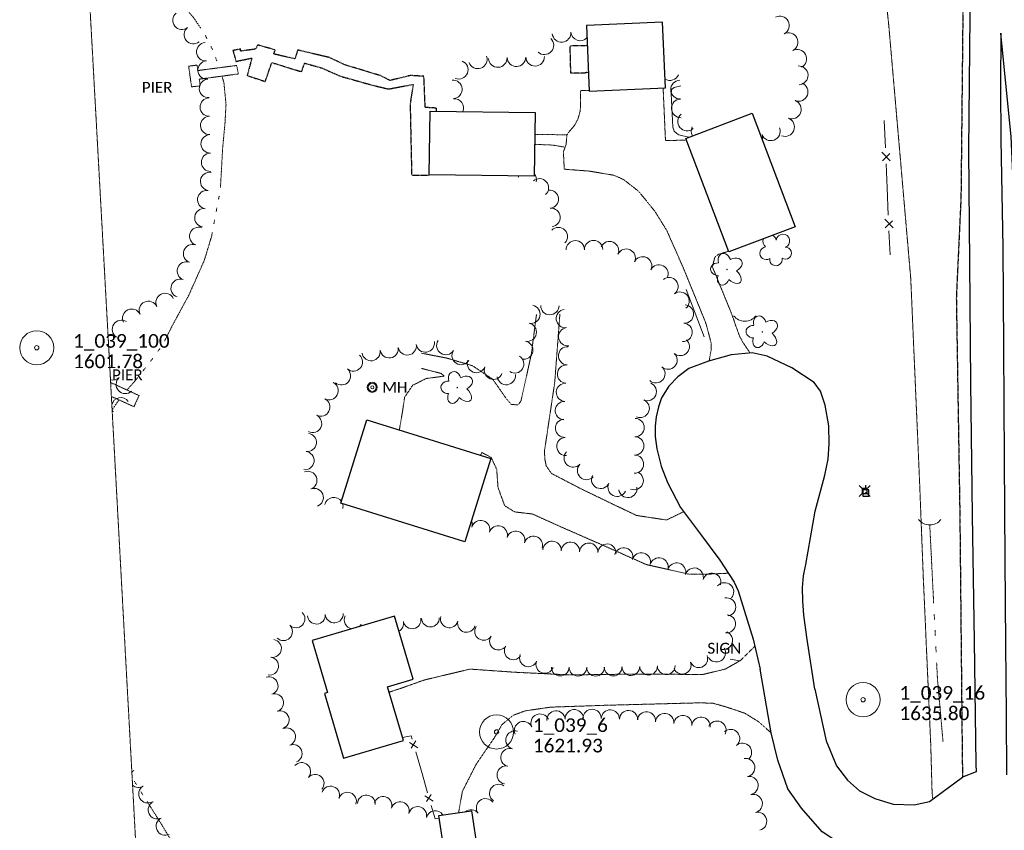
# Model space of a CAD drawing. Extents: x 386237 to 390135, y 96958 to 113752.
# Tile 91 of 116: x 387951 to 388385, y 108238 to 108594. Entities that reach past the tile are written whole.
import ezdxf
from ezdxf.enums import TextEntityAlignment as Align
from ezdxf.lldxf.tags import DXFTag

# ---------------------------------------------------------------- set-up
doc = ezdxf.new("R2010")
doc.units = 0
doc.header["$MEASUREMENT"] = 0
for name, pattern in [('Wisdot3', [0.1875, 0.125, -0.0625]), ('Wisdot5', [0.1, 0.05, -0.05]), ('Wisdot6', [0.375, 0.125, -0.0625, 0.03125, -0.0625, 0.03125, -0.0625])]:
    doc.linetypes.add(name, pattern=pattern)
for name, color, linetype, lineweight in [('E_BLD', 231, 'Continuous', 25), ('E_DRN', 41, 'Continuous', 18), ('E_DWY', 51, 'Wisdot3', 18), ('E_LAND_Vegetation', 81, 'Continuous', 18), ('E_MAP_Limits', 81, 'Wisdot3', 18), ('E_MAP_PassPoints', 41, 'Continuous', 18), ('E_MISCPROP_HvyDash', 231, 'Wisdot3', 25), ('E_MISCPROP_Railing', 31, 'Continuous', 18), ('E_PATH_Sidewalk', 51, 'Wisdot5', 18), ('E_RDWY', 21, 'Continuous', 25), ('E_RDWY_Gravel', 21, 'Wisdot3', 25), ('E_SGN', 21, 'Continuous', 18), ('E_STRUCT_Pier', 252, 'Wisdot3', 25), ('E_UTL_AG_Bold', 31, 'Continuous', 25), ('E_UTL_EPowerPole', 231, 'Eelec', 25), ('E_UTL_MH', 31, 'Continuous', 18), ('E_WTR', 131, 'Wisdot6', 18), ('E_WTR_Dock_Pier', 131, 'Wisdot3', 18)]:
    doc.layers.add(name, color=color, linetype=linetype, lineweight=lineweight)
doc.styles.add('CalibriLight', font='calibril.ttf')
tags = doc.linetypes.add('Eelec', pattern='A,0.275,-0.05,["E",CalibriLight,S=0.07,R=0,X=-0.025,Y=-0.035],-0.05,0.875', length=1.25).pattern_tags.tags
tags[6] = DXFTag(74, 10)

# ---------------------------------------------------------------- blocks, each defined once
blk = doc.blocks.new('PP')
at = {"layer": 'E_MAP_PassPoints', "lineweight": 0}
for radius in [7.5, 0.96]:
    blk.add_circle((0, 0), radius, dxfattribs=at)
blk = doc.blocks.new('CULV')
at = {"color": 0, "linetype": 'ByBlock', "lineweight": -2, "transparency": 16777216}
blk.add_arc((0, 12.3), 12.3, 216.8699, 323.1301, dxfattribs=at)
blk = doc.blocks.new('MH')
at = {"color": 0, "linetype": 'ByBlock', "lineweight": -2, "transparency": 16777216}
for radius in [5, 4, 1.5]:
    blk.add_circle((0, 0), radius, dxfattribs=at)
at = {"color": 0, "linetype": 'ByBlock', "lineweight": -2, "transparency": 16777216, "style": 'CalibriLight'}
blk.add_text('MH', height=10.8, dxfattribs=at).set_placement((10, 0), align=Align.MIDDLE_LEFT)
blk = doc.blocks.new('PED')
at = {"color": 0, "linetype": 'ByBlock', "lineweight": -2, "transparency": 16777216}
for p, q in [((-2.5, 2.5), (-5.33, 5.33)), ((2.5, 2.5), (5.33, 5.33)), ((-2.5, -2.5), (-5.33, -5.33)), ((2.5, -2.5), (5.33, -5.33))]:
    blk.add_line(p, q, dxfattribs=at)
at = {"color": 0, "linetype": 'ByBlock', "lineweight": -2, "transparency": 16777216, "flags": 128}
blk.add_lwpolyline([(-2.5, -2.5), (2.5, -2.5), (2.5, 2.5), (-2.5, 2.5)], close=True, dxfattribs=at)
blk = doc.blocks.new('PIER')
at = {"color": 0, "linetype": 'ByBlock', "lineweight": -2, "transparency": 16777216, "style": 'CalibriLight'}
blk.add_text('PIER', height=10.8, dxfattribs=at).set_placement((-16.77, -5.4))
blk = doc.blocks.new('PPOL')
at = {"color": 0, "linetype": 'ByBlock', "lineweight": -2, "transparency": 16777216}
blk.add_line((-0.1, 4.5), (-0.1, 11.6), dxfattribs=at)
at = {"color": 0, "linetype": 'ByBlock', "lineweight": -2, "transparency": 16777216, "flags": 128}
blk.add_lwpolyline([(-4.6, -4.5), (4.4, -4.5), (4.4, 4.5), (-4.6, 4.5)], close=True, dxfattribs=at)
at = {"color": 0, "linetype": 'ByBlock', "lineweight": -2, "transparency": 16777216}
blk.add_circle((0, 0), 0.582, dxfattribs=at)
blk = doc.blocks.new('SIGN')
at = {"color": 0, "linetype": 'ByBlock', "lineweight": -2, "transparency": 16777216, "style": 'CalibriLight'}
blk.add_text('SIGN', height=12, dxfattribs=at).set_placement((0, 0), align=Align.MIDDLE_CENTER)
blk = doc.blocks.new('DTRE')
at = {"color": 0, "linetype": 'ByBlock', "lineweight": -2, "transparency": 16777216}
blk.add_circle((-0.18, 0), 0.183, dxfattribs=at)
for centre, major_axis, ratio in [((-1.87, 5.32), (1.36, -4.98), 0.782863), ((4.06, 2.74), (-5.27, -2.93), 0.691916), ((-5.87, 0.15), (4.93, -0.12), 0.832022), ((-2.49, -5.24), (1.8, 4.86), 0.716896), ((3.54, -3.71), (-5.01, 4.58), 0.560249)]:
    blk.add_ellipse(centre, major_axis=major_axis, ratio=ratio, start_param=1.570796, end_param=4.712389, dxfattribs=at)

msp = doc.modelspace()

# ---------------------------------------------------------------- linework, layer by layer
at = {"layer": 'E_BLD'}
for p, q in [((388234.29, 108593.34), (388200.76, 108591.87)), ((388200.76, 108591.87), (388202.02, 108563.01)), ((388235.56, 108564.48), (388234.29, 108593.34)), ((388202.02, 108563.01), (388235.56, 108564.48)), ((388131.58, 108526.22), (388131.99, 108554.21)), ((388131.99, 108554.21), (388178.12, 108553.53)), ((388178.12, 108553.53), (388177.71, 108525.54)), ((388244.44, 108542.21), (388273.71, 108553.28)), ((388273.71, 108553.28), (388292.63, 108503.29)), ((388263.35, 108492.22), (388244.44, 108542.21)), ((388177.71, 108525.54), (388131.58, 108526.22)), ((388292.63, 108503.29), (388263.35, 108492.22)), ((388092.7, 108381.54), (388104.15, 108418.23)), ((388104.15, 108418.23), (388158.71, 108401.2)), ((388158.71, 108401.2), (388147.25, 108364.51)), ((388147.25, 108364.51), (388092.7, 108381.54))]:
    msp.add_line(p, q, dxfattribs=at)
at = {"layer": 'E_BLD', "ltscale": 5}
for p, q in [((388116.3, 108331.78), (388080.06, 108321.11)), ((388124.47, 108304.03), (388116.3, 108331.78)), ((388080.06, 108321.11), (388086.82, 108298.13)), ((388113.21, 108300.71), (388124.47, 108304.03)), ((388120.17, 108277.06), (388113.21, 108300.71)), ((388086.82, 108298.13), (388085.46, 108297.73)), ((388085.46, 108297.73), (388093.83, 108269.3)), ((388093.83, 108269.3), (388120.17, 108277.06)), ((388135.82, 108243.99), (388150.22, 108246.15)), ((388138.86, 108223.75), (388135.82, 108243.99)), ((388150.22, 108246.15), (388153.25, 108225.91))]:
    msp.add_line(p, q, dxfattribs=at)
at = {"layer": 'E_DWY', "flags": 128}
for points in [[(388330.42, 108624.53), (388333.84, 108591.72), (388343.48, 108480.63), (388347.39, 108390.71), (388349.01, 108348.87), (388352.3, 108275.17)], [(388234.5, 108564.44), (388235.53, 108541.26), (388244.73, 108541.42)], [(388254.77, 108444.24), (388255.6, 108448.82), (388255.65, 108451.96), (388254.93, 108454.85), (388253.26, 108460.98), (388243.32, 108485.32), (388236.1, 108501.65), (388230.81, 108510.18), (388223.72, 108518.9), (388217.14, 108524.04), (388212.74, 108525.98), (388201.85, 108527.81), (388190.98, 108528.63), (388190.62, 108536.23), (388191.79, 108539.5), (388192.17, 108543.76), (388193.37, 108545.46), (388195.46, 108547.84), (388196.98, 108550.67), (388198.03, 108554.27), (388198.1, 108556.62), (388198.17, 108559.31), (388198.21, 108563.23), (388202.01, 108563.29)], [(388263.25, 108492.49), (388258.67, 108491.07), (388257.24, 108489.81), (388256.19, 108485.65), (388264.37, 108465.65), (388268.14, 108455.08), (388269.75, 108452.2), (388272.81, 108447.65)], [(388178.76, 108464.62), (388176.49, 108447.23), (388174.21, 108436.78), (388171.92, 108426.55), (388170.72, 108424.85), (388167.7, 108425.03), (388165.41, 108427.67), (388159.56, 108436.08), (388150.61, 108442.08), (388139.25, 108445.46), (388128.13, 108447.62)], [(388243.54, 108377.83), (388235.96, 108374.16), (388222.72, 108376.17), (388198.45, 108387.84), (388185.35, 108394.66), (388183.05, 108397.98), (388182.44, 108400.99), (388182.27, 108404.46), (388186.78, 108434.65), (388189.06, 108464.79)], [(388128.13, 108440.91), (388136.79, 108438.71), (388138.16, 108437.5), (388130.23, 108436.47), (388124.23, 108433.45), (388120.74, 108428.24), (388119.74, 108421.62), (388118.39, 108413.78)], [(388154.13, 108402.62), (388154.74, 108403.87), (388158.81, 108401.7), (388161.25, 108396.48), (388161.84, 108388.44), (388164.77, 108380.43), (388169.19, 108377.71), (388176.92, 108376.83), (388187.87, 108371.87), (388210.2, 108362.07), (388227.12, 108354.53), (388246, 108350.27), (388253.72, 108350.29), (388263.18, 108350.73)], [(388274.86, 108318.55), (388268.6, 108312.35), (388261.88, 108308.52), (388252.08, 108306.17), (388218.96, 108306.27), (388193.14, 108305.95), (388168.96, 108307.14), (388149.49, 108308.5), (388129.66, 108303.78), (388118.68, 108299.92), (388113.91, 108298.33)], [(388144.46, 108245.28), (388146.16, 108254.71), (388152.27, 108266.71), (388160.18, 108278.21), (388163.57, 108284.05), (388168.49, 108288.15), (388173.81, 108290.13), (388184.98, 108291.75), (388209.32, 108292.58), (388250.15, 108293.64), (388256.33, 108293.51), (388262.68, 108291.71), (388270.52, 108289.06), (388276.49, 108285.33), (388282.12, 108280.39)], [(388352.3, 108275.17), (388352.89, 108253.89), (388353.2, 108251.29)]]:
    msp.add_lwpolyline(points, dxfattribs=at)
at = {"layer": 'E_LAND_Vegetation'}
for centre, radius, start, end in [((388022.68, 108594.19), 4.05, 128.8746, 308.8592), ((388285.85, 108591.92), 4.14, 297.4759, 117.4606), ((388027.77, 108587.88), 4.05, 128.8746, 308.8592), ((388182.25, 108583.2), 4.09, 227.6138, 47.5984), ((388189.81, 108588.64), 4.09, 184.6032, 4.5879), ((388197.98, 108589.3), 4.09, 184.6032, 317.4456), ((388289.67, 108584.57), 4.14, 297.4759, 117.4606), ((388033.18, 108580.35), 4.05, 94.3236, 274.3083), ((388293.49, 108577.22), 4.14, 297.4759, 117.4606), ((388033.79, 108572.27), 4.05, 94.3236, 274.3083), ((388152.94, 108577), 4.09, 199.1513, 19.136), ((388161.7, 108577.59), 4.09, 183.1215, 3.1062), ((388169.94, 108577.92), 4.09, 181.5033, 1.488), ((388178.13, 108578.13), 4.09, 181.5033, 1.488), ((388144.56, 108572.42), 4.09, 248.0113, 67.996), ((388294.16, 108569.97), 4.14, 272.848, 92.8327), ((388034.4, 108564.19), 4.05, 94.3236, 274.3083), ((388141.92, 108563.78), 4.09, 274.3118, 94.2964), ((388237.48, 108571.85), 4.12, 239.4569, 336.0795), ((388241.96, 108563.68), 4.12, 92.3294, 272.3141), ((388294.11, 108562.68), 4.14, 248.9376, 68.9223), ((388034.74, 108555.99), 4.05, 91.3736, 271.3583), ((388142.54, 108555.61), 4.09, 336.7693, 94.2964), ((388242.27, 108555.42), 4.12, 91.9383, 271.923), ((388291.14, 108554.95), 4.14, 248.9376, 68.9223), ((388034.93, 108547.89), 4.05, 91.3736, 271.3583), ((388245.08, 108549.66), 4.12, 129.9, 309.8847), ((388288.16, 108547.22), 4.14, 248.9376, 68.9223), ((388250.95, 108545.41), 4.12, 152.5534, 210.3663), ((388281.91, 108545.34), 4.14, 200.3342, 20.3189), ((388035.13, 108539.79), 4.05, 91.3736, 271.3583), ((388274.14, 108542.46), 4.14, 346.6561, 20.3189), ((388035.32, 108531.69), 4.05, 91.3736, 271.3583), ((388034.89, 108523.24), 4.05, 81.0706, 261.0552), ((388174.69, 108523.98), 4.03, 155.5773, 166.5428), ((388180.07, 108520.46), 4.03, 311.7171, 131.7017), ((388174.69, 108523.98), 4.03, 346.5581, 41.0998), ((388033.63, 108515.24), 4.05, 81.0706, 261.0552), ((388184.43, 108515.43), 4.03, 275.5732, 95.5579), ((388032.37, 108507.24), 4.05, 81.0706, 261.0552), ((388185.21, 108507.41), 4.03, 275.5732, 95.5579), ((388030.12, 108499.07), 4.05, 70.3043, 250.289), ((388188.42, 108498.96), 4.03, 315.5626, 135.5473), ((388281.39, 108496.77), 2.97, 12.3103, 66.4055), ((388287.24, 108497.05), 2.97, 289.9611, 172.9343), ((388027.39, 108491.45), 4.05, 70.3043, 250.289), ((388195.84, 108493.15), 4.03, 0.5727, 180.5574), ((388203.9, 108493.23), 4.03, 0.5727, 180.5574), ((388210.92, 108492.81), 4.03, 335.6735, 155.6582), ((388279.88, 108491.61), 2.78, 95.2811, 303.0541), ((388281.39, 108496.77), 2.97, 155.043, 233.5441), ((388288.37, 108491.65), 2.61, 234.6663, 92.5989), ((388218.26, 108489.49), 4.03, 335.6735, 155.6582), ((388225.48, 108486.09), 4.03, 333.7448, 153.7295), ((388024.66, 108483.82), 4.05, 70.3043, 250.289), ((388232.71, 108482.52), 4.03, 333.7448, 153.7295), ((388284.15, 108488.89), 2.78, 171.9582, 12.9692), ((388237.06, 108476.94), 4.03, 307.7374, 127.7221), ((388021.93, 108476.19), 4.05, 70.3043, 250.289), ((388015.26, 108469.94), 4.05, 25.2884, 205.2731), ((388241.99, 108470.56), 4.03, 307.7374, 127.7221), ((388007.93, 108466.48), 4.05, 25.2884, 205.2731), ((388176.3, 108464.76), 4.03, 258.8068, 78.7915), ((388184.66, 108468.55), 4.03, 179.0865, 359.0712), ((388243.89, 108464.85), 4.03, 265.9691, 85.9538), ((388000.6, 108463.02), 4.05, 25.2884, 205.2731), ((388191.46, 108462.87), 4.03, 97.3917, 277.3764), ((387996.06, 108458.11), 4.05, 56.7113, 236.696), ((388174.73, 108456.86), 4.03, 258.8068, 78.7915), ((388243.32, 108456.81), 4.03, 265.9691, 85.9538), ((387991.61, 108451.34), 4.05, 56.7113, 110.2505), ((388192.49, 108454.88), 4.03, 97.3917, 277.3764), ((388121.88, 108450.82), 4.03, 188.9916, 8.9763), ((388129.83, 108452.07), 4.03, 188.9916, 8.9763), ((388138.83, 108450.95), 4.03, 147.0777, 327.0624), ((388173.17, 108448.96), 4.03, 258.8068, 78.7915), ((388242.06, 108450.55), 4.03, 228.1363, 48.1209), ((388098.18, 108443.74), 4.03, 229.178, 49.1626), ((388105.96, 108448.3), 4.03, 188.9916, 8.9763), ((388113.92, 108449.56), 4.03, 188.9916, 8.9763), ((388145.59, 108446.57), 4.03, 147.0777, 327.0624), ((388192.45, 108446.46), 4.03, 86.658, 266.6427), ((388236.68, 108444.55), 4.03, 228.1363, 48.1209), ((388152.33, 108443.05), 4.03, 158.4263, 338.4109), ((388169.18, 108442.88), 4.03, 237.3103, 57.295), ((388191.98, 108438.42), 4.03, 86.658, 266.6427), ((388092.91, 108437.65), 4.03, 229.178, 49.1626), ((388159.82, 108440.09), 4.03, 158.4263, 338.4109), ((388165.48, 108437.73), 4.03, 186.9321, 6.9168), ((388231.31, 108438.55), 4.03, 228.1363, 48.1209), ((387992.29, 108439.83), 4.05, 255.325, 312.5879), ((387997.78, 108433.87), 4.05, 132.6033, 312.5879), ((388087.45, 108431.06), 4.03, 243.2861, 63.2708), ((388191.51, 108430.38), 4.03, 86.658, 266.6427), ((388227.54, 108430.71), 4.03, 247.1002, 67.0849), ((387995.77, 108424.05), 4, 34.8977, 168.5005), ((388083.83, 108423.86), 4.03, 243.2861, 63.2708), ((388191.04, 108422.33), 4.03, 86.658, 266.6427), ((388224.41, 108423.29), 4.03, 247.1002, 67.0849), ((387995.77, 108424.05), 4, 197.7356, 214.8824), ((387989.22, 108419.48), 4, 34.8977, 46.0254), ((388080.21, 108416.66), 4.03, 243.2861, 63.2708), ((388191.11, 108414.58), 4.03, 94.3637, 274.3484), ((388222.15, 108414.86), 4.03, 269.0642, 89.0488), ((388077.88, 108408.33), 4.03, 262.702, 82.6867), ((388191.72, 108406.54), 4.03, 94.3637, 274.3484), ((388222.02, 108406.8), 4.03, 269.0642, 89.0488), ((388076.85, 108400.34), 4.03, 262.702, 82.6867), ((388194.9, 108401.43), 4.03, 136.8437, 316.8284), ((388200.77, 108395.92), 4.03, 136.8437, 316.8284), ((388221.89, 108398.75), 4.03, 269.0642, 89.0488), ((388078.1, 108391.59), 4.03, 290.6206, 110.6053), ((388221.76, 108391.51), 4.03, 247.1146, 67.0993), ((388206.98, 108392.03), 4.03, 154.4337, 334.4184), ((388214.24, 108388.55), 4.03, 154.4337, 334.4184), ((388080.93, 108384.05), 4.03, 290.6206, 110.6053), ((388218.96, 108388.06), 4.03, 188.7117, 8.6964), ((388089.58, 108380.1), 4.03, 33.3879, 166.8039), ((388089.58, 108380.1), 4.03, 346.8192, 17.5168), ((388146.48, 108372.2), 4.03, 343.407, 23.924), ((388154.21, 108369.9), 4.03, 343.407, 163.3916), ((388161.93, 108367.59), 4.03, 343.407, 163.3916), ((388169.66, 108365.29), 4.03, 343.407, 163.3916), ((388177.39, 108362.98), 4.03, 343.407, 163.3916), ((388185.65, 108360.84), 4.03, 357.013, 176.9977), ((388193.71, 108360.41), 4.03, 357.013, 176.9977), ((388201.76, 108359.99), 4.03, 357.013, 176.9977), ((388209.82, 108359.57), 4.03, 357.013, 176.9977), ((388217.18, 108357.91), 4.03, 344.0034, 163.9881), ((388224.93, 108355.68), 4.03, 344.0034, 163.9881), ((388232.68, 108353.46), 4.03, 344.0034, 163.9881), ((388240.43, 108351.24), 4.03, 344.0034, 163.9881), ((388248.18, 108349.01), 4.03, 344.0034, 163.9881), ((388255.94, 108346.79), 4.03, 344.0034, 163.9881), ((388261.53, 108342.53), 4.03, 318.7302, 138.7149), ((388262.44, 108335.87), 4.03, 280.5611, 100.5458), ((388072.88, 108330.65), 3.94, 226.0174, 46.0021), ((388081.87, 108332.28), 3.94, 183.8132, 3.7979), ((388089.74, 108332.8), 3.94, 183.8132, 3.7979), ((388098.08, 108330.14), 3.94, 152.0543, 261.4687), ((388116.38, 108328.65), 3.89, 298.3061, 11.2675), ((388124.02, 108330.17), 3.89, 191.2829, 11.2675), ((388132.08, 108330.94), 3.89, 181.9663, 1.9509), ((388140.4, 108330.6), 3.89, 165.0827, 345.0674), ((388147.93, 108328.6), 3.89, 165.0827, 345.0674), ((388262.34, 108328.43), 4.03, 265.2325, 85.2172), ((388067.4, 108324.98), 3.94, 226.0174, 46.0021), ((388098.08, 108330.14), 3.94, 311.3458, 332.039), ((388155.49, 108325.09), 3.89, 146.7362, 326.7209), ((388062.53, 108317.62), 3.94, 260.9739, 80.9586), ((388162, 108320.81), 3.89, 146.7362, 326.7209), ((388261.04, 108321.16), 4.03, 248.7852, 68.7698), ((388168.51, 108316.54), 3.89, 146.7362, 326.7209), ((388257.91, 108315.67), 4.03, 209.8524, 29.8371), ((388061.29, 108309.83), 3.94, 260.9739, 80.9586), ((388175.19, 108313.46), 3.89, 158.2725, 338.2571), ((388182.42, 108310.58), 3.89, 158.2725, 338.2571), ((388250.19, 108313.03), 3.89, 201.2286, 21.2133), ((388189.21, 108309.37), 3.89, 179.7624, 359.7471), ((388197, 108309.34), 3.89, 179.7624, 359.7471), ((388204.78, 108309.31), 3.89, 179.7624, 359.7471), ((388212.51, 108309.39), 3.89, 181.4143, 1.399), ((388220.3, 108309.59), 3.89, 181.4143, 1.399), ((388228.09, 108309.78), 3.89, 181.4143, 1.399), ((388235.87, 108309.97), 3.89, 181.4143, 1.399), ((388242.93, 108310.21), 3.89, 201.2286, 21.2133), ((388061.07, 108301.16), 3.94, 288.0031, 107.9878), ((388063.5, 108293.66), 3.94, 288.0031, 107.9878), ((388195.39, 108286.66), 4.02, 3.8277, 183.8124), ((388203.21, 108286.81), 4.02, 358.1539, 178.1386), ((388211.25, 108286.55), 4.02, 358.1539, 178.1386), ((388219.29, 108286.29), 4.02, 358.1539, 178.1386), ((388065.94, 108286.16), 3.94, 288.0031, 107.9878), ((388180.32, 108284.76), 4.02, 24.3224, 204.3071), ((388187.37, 108286.13), 4.02, 3.8277, 183.8124), ((388227.17, 108285.74), 4.02, 354.2195, 174.2042), ((388235.17, 108284.92), 4.02, 354.2195, 174.2042), ((388243.17, 108284.11), 4.02, 354.2195, 174.2042), ((388251.17, 108283.3), 4.02, 354.2195, 174.2042), ((388068.77, 108278.67), 3.94, 291.4591, 111.4438), ((388172.99, 108281.44), 4.02, 24.3224, 204.3071), ((388258.21, 108281.62), 4.02, 335.0807, 155.0653), ((388264.2, 108277.96), 4.02, 310.8956, 130.8803), ((388169.32, 108277.27), 4.02, 73.5312, 253.5159), ((388071.65, 108271.33), 3.94, 291.4591, 111.4438), ((388167.03, 108269.56), 4.02, 73.5312, 253.5159), ((388269.46, 108271.88), 4.02, 310.8956, 130.8803), ((388270.85, 108265.15), 4.02, 280.5918, 100.5765), ((388075.39, 108263.41), 3.94, 318.7553, 138.7399), ((388165.41, 108261.88), 4.02, 78.7614, 258.7461), ((387999.5, 108267.29), 4, 286.6918, 300.7554), ((388003.59, 108260.42), 4, 120.7708, 136.9999), ((388081.31, 108258.21), 3.94, 318.7553, 138.7399), ((388272.32, 108257.25), 4.02, 280.5918, 100.5765), ((388003.59, 108260.42), 4, 229.2362, 300.7554), ((388007.68, 108253.55), 4, 120.7708, 300.7554), ((388088.13, 108253.03), 3.94, 339.9561, 159.9408), ((388162.11, 108253.79), 4.02, 55.0959, 235.0806), ((388095.54, 108250.32), 3.94, 339.9561, 159.9408), ((388103.86, 108249.08), 3.94, 356.3575, 176.3421), ((388111.22, 108248.45), 3.94, 343.0844, 163.0691), ((388156.31, 108247.44), 4.02, 37.1651, 217.1498), ((388274.18, 108249.31), 4.02, 283.6585, 103.6432), ((388011.85, 108246.53), 4, 116.0025, 295.9872), ((388118.76, 108246.16), 3.94, 343.0844, 163.0691), ((388126.48, 108244.03), 3.94, 346.784, 166.7687), ((388015.35, 108239.34), 4, 116.0025, 295.9872), ((388134.16, 108242.22), 3.94, 30.8555, 166.7687), ((388149.9, 108242.58), 4.02, 37.1651, 128.5856), ((388276.08, 108241.49), 4.02, 283.6585, 103.6432)]:
    msp.add_arc(centre, radius, start, end, dxfattribs=at)
at = {"layer": 'E_MAP_Limits', "lineweight": 0, "flags": 128}
for points in [[(387954.07, 109110.9), (387991.44, 108432.72)], [(387990.28, 108453.84), (388034.79, 107636.76), (388082.22, 107027.45)]]:
    msp.add_lwpolyline(points, dxfattribs=at)
at = {"layer": 'E_MAP_PassPoints', "lineweight": 0}
for centre, radius in [((387958.8, 108450.02), 7.5), ((387958.8, 108450.02), 0.96), ((388322.5, 108295.04), 7.5), ((388322.5, 108295.04), 0.96), ((388161.18, 108280.82), 7.5), ((388161.18, 108280.82), 0.96)]:
    msp.add_circle(centre, radius, dxfattribs=at)
at = {"layer": 'E_MISCPROP_HvyDash', "flags": 128}
for points in [[(388134.8, 108554.17), (388134.8, 108554.01), (388134.77, 108555.52), (388129.78, 108555.83), (388129.21, 108569.53), (388123.33, 108569.88), (388114.25, 108567.71), (388110.12, 108569.82), (388094.43, 108574.58), (388087.54, 108577.82), (388073.66, 108581.11), (388072.44, 108577.22), (388063.11, 108579.36), (388063.81, 108581.16), (388056.05, 108583.32), (388055.13, 108581.51), (388048.54, 108580.62), (388048.47, 108581.62), (388045.18, 108580.89), (388046.49, 108576.1), (388053.52, 108577.57), (388051.41, 108569.87), (388059.35, 108567.26), (388062.28, 108575.59), (388070.39, 108573.05), (388075.34, 108571.57), (388076.73, 108575.34), (388084.32, 108573.18), (388092.5, 108569.57), (388106.61, 108565.62), (388113.58, 108563.94), (388124.52, 108565.98), (388123.15, 108557.45), (388123.81, 108526.01), (388131.25, 108525.97), (388131.58, 108526.22)], [(388201.65, 108571.43), (388199.93, 108570.93), (388193.88, 108570.94), (388193.56, 108583.02), (388200.27, 108583.14), (388201.14, 108583.17)]]:
    msp.add_lwpolyline(points, dxfattribs=at)
at = {"layer": 'E_MISCPROP_Railing'}
for p, q in [((388334.44, 108532.34), (388330.83, 108536.14)), ((388330.99, 108532.38), (388334.23, 108535.49)), ((388335.71, 108502.76), (388332.1, 108506.56)), ((388332.26, 108502.79), (388335.5, 108505.9))]:
    msp.add_line(p, q, dxfattribs=at)
at = {"layer": 'E_MISCPROP_Railing', "ltscale": 5}
for p, q in [((388122.89, 108276.24), (388126.53, 108273.88)), ((388125.67, 108276.88), (388123.66, 108273.75)), ((388129.64, 108252.67), (388133.28, 108250.31)), ((388132.42, 108253.31), (388130.42, 108250.18))]:
    msp.add_line(p, q, dxfattribs=at)
at = {"layer": 'E_MISCPROP_Railing', "flags": 128}
for points in [[(388242.28, 108565.28), (388239.38, 108564.62), (388238.38, 108563.87), (388238.23, 108563.03), (388238.08, 108561.8), (388238.79, 108547.09), (388239.38, 108545.42), (388240.46, 108544.32), (388241.42, 108543.72), (388242.6, 108543.4), (388245.79, 108542.72)], [(388332.35, 108538.02), (388331.83, 108550.04)], [(388333.1, 108520.46), (388332.65, 108531.03)], [(388333.61, 108508.44), (388333.1, 108520.46)], [(388334.37, 108490.88), (388333.91, 108501.45)], [(388244.58, 108475.66), (388252.61, 108454.87)], [(388119.78, 108278.41), (388123.66, 108279.09), (388124.08, 108277.64)], [(388125.67, 108272.07), (388128.42, 108262.5)], [(388128.42, 108262.5), (388130.83, 108254.07)], [(388132.43, 108248.5), (388134.11, 108242.62), (388135.98, 108242.91)]]:
    msp.add_lwpolyline(points, dxfattribs=at)
at = {"layer": 'E_PATH_Sidewalk', "flags": 128}
for points in [[(388192.17, 108543.76), (388186.96, 108543.84), (388177.98, 108543.9)], [(388191.37, 108538.31), (388186.04, 108539.24), (388177.92, 108539.6)]]:
    msp.add_lwpolyline(points, dxfattribs=at)
at = {"layer": 'E_RDWY', "flags": 128}
for points in [[(388366.78, 108661.24), (388369.6, 108611.2), (388368.93, 108537.04), (388369.28, 108487.57), (388369.86, 108434.58), (388370.59, 108376.34), (388371.38, 108320.78), (388372.15, 108266.62)], [(388401.28, 108258.03), (388400.07, 108289.07), (388398, 108331.12), (388396.74, 108358.41), (388395.88, 108378.82), (388392.96, 108437.76), (388390.18, 108488.41), (388387.62, 108542.82), (388383.19, 108588.47), (388382.92, 108565.41), (388383.16, 108541.62), (388384.04, 108494.29), (388384.24, 108450.14), (388384.59, 108400.79), (388384.85, 108356.64), (388385.16, 108319.48), (388385.53, 108288.31), (388385.65, 108261.96)], [(388301.27, 108299.68), (388297.92, 108321.56), (388296.4, 108332.22), (388296.01, 108338.54), (388295.91, 108344.25), (388296.26, 108349.63), (388297.3, 108354.63), (388301.37, 108378.09), (388305.74, 108393.95), (388307.07, 108400.97), (388307.63, 108407.69), (388307.43, 108415.69), (388305.82, 108424.78), (388303.7, 108430.96), (388300.95, 108434.72), (388291.15, 108441.21), (388280.32, 108446.34), (388273.69, 108447.73), (388264.47, 108446.85), (388254.45, 108444.15), (388245.88, 108440.93), (388240.97, 108437.26), (388237.01, 108433.11), (388233.79, 108428.02), (388232.46, 108424.02), (388231.48, 108419.64), (388230.93, 108415.54), (388230.96, 108410.9), (388231.72, 108405.43), (388233.59, 108397.85), (388236.4, 108390.68), (388242.19, 108379.64), (388251.35, 108367.37), (388259.43, 108356.54), (388265.7, 108346.8), (388267.5, 108342.92), (388274.14, 108321.65), (388277.22, 108308.5)], [(388366.95, 108218.12), (388353.63, 108223.44), (388351.52, 108222.8), (388349.64, 108220.27), (388348.83, 108214.4), (388350.05, 108186.93), (388350.72, 108164.27), (388338.19, 108166.09), (388324, 108165.72), (388324.54, 108189.26), (388323.81, 108204.06), (388323.2, 108217), (388321.49, 108220.99), (388319.24, 108224.34), (388314.95, 108229.92), (388304.5, 108236.86), (388295.44, 108247.33), (388289.42, 108255.71), (388284.95, 108268.36), (388282.12, 108280.39), (388277.22, 108308.5)], [(388301.27, 108299.68), (388306.21, 108276.95), (388310.75, 108265.87), (388315.68, 108259.53), (388320.95, 108254.94), (388327.63, 108251.57), (388335.74, 108249.1), (388345.02, 108248.69), (388351.71, 108250.21), (388357.29, 108254.27), (388366.28, 108260.96)], [(388372.15, 108266.62), (388372.22, 108263.34), (388366.28, 108260.96)]]:
    msp.add_lwpolyline(points, dxfattribs=at)
at = {"layer": 'E_RDWY_Gravel', "flags": 128}
for points in [[(388358.72, 108813.77), (388361.07, 108724.93), (388366.54, 108609.29), (388365.58, 108516.03), (388363.54, 108472.01), (388365.09, 108376.34), (388366.15, 108269.35)], [(388366.15, 108269.35), (388366.28, 108260.96)]]:
    msp.add_lwpolyline(points, dxfattribs=at)
at = {"layer": 'E_SGN', "ltscale": 5}
msp.add_line((388268.33, 108312.09), (388264.06, 108312.92), dxfattribs=at)
at = {"layer": 'E_WTR', "flags": 128}
for points in [[(388030.95, 108590.75), (388027.8, 108595.42), (388017.6, 108607.2), (388014.39, 108611.13)], [(388033.74, 108586.1), (388032.9, 108587.7)], [(388036.14, 108581.22), (388035.64, 108582.48), (388035.43, 108582.89)], [(388038.13, 108576.16), (388037.47, 108577.85)], [(388041.47, 108546.81), (388041.65, 108548.73), (388042.12, 108557.13), (388041.18, 108566.8), (388040.34, 108569.62)], [(388039.67, 108520.59), (388040.61, 108537.69), (388041.47, 108546.81)], [(388038.78, 108515.23), (388039.11, 108517.01)], [(388037.78, 108509.88), (388038.11, 108511.66)], [(388036.78, 108504.53), (388037.11, 108506.32)], [(388027.15, 108476.34), (388032.57, 108488.52), (388035.77, 108499.12), (388036.11, 108500.97)], [(388015.07, 108453), (388018.58, 108459.94), (388025.78, 108473.26), (388027.15, 108476.34)], [(388012.12, 108448.45), (388013.19, 108449.91)], [(388008.91, 108444.06), (388009.12, 108444.32), (388009.99, 108445.52)], [(388005.54, 108439.8), (388006.66, 108441.22)], [(387998.51, 108431.4), (388002.02, 108435.35), (388003.28, 108436.95)], [(387991.98, 108422.63), (387992.46, 108423.35), (387994.98, 108427.06)], [(388351.84, 108372.25), (388353.57, 108337.55)], [(388353.81, 108332.76), (388353.93, 108330.37)], [(388354.17, 108325.58), (388354.29, 108323.19)], [(388354.53, 108318.4), (388354.65, 108316.01)], [(388354.89, 108311.23), (388355.26, 108303.86), (388357.69, 108276.59)], [(388002.69, 108257.62), (388001.76, 108259.09)], [(388005.48, 108253.2), (388004.55, 108254.67)], [(388020.6, 108228.75), (388012.72, 108241.75), (388007.34, 108250.25)]]:
    msp.add_lwpolyline(points, dxfattribs=at)
at = {"layer": 'E_WTR_Dock_Pier', "flags": 128}
msp.add_lwpolyline([(388047.54, 108570.58), (388030.29, 108568.27), (388030.59, 108566.76), (388030.67, 108565.31), (388026.93, 108564.91), (388025.66, 108574.01), (388029.4, 108574.46), (388029.66, 108572.06), (388046.8, 108574.32)], close=True, dxfattribs=at)
msp.add_lwpolyline([(387991.32, 108434.71), (388003.85, 108428.96), (388001.59, 108424.03), (387991.65, 108428.59)], dxfattribs=at)

# ---------------------------------------------------------------- block references
at = {"layer": 'E_DRN', "xscale": 0.5, "yscale": 0.5, "zscale": 0.5}
for p in [(388270.46, 108461.67), (388351.85, 108371.97)]:
    msp.add_blockref('CULV', p, dxfattribs=at)
at = {"layer": 'E_LAND_Vegetation', "xscale": 0.6769248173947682, "yscale": 0.6769248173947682, "zscale": 0.6769248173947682}
for p in [(388262.72, 108484.49), (388278.3, 108457), (388144.02, 108432.47)]:
    msp.add_blockref('DTRE', p, dxfattribs=at)
at = {"layer": 'E_MAP_PassPoints', "lineweight": 0}
for p in [(387958.8, 108450.02), (387958.8, 108450.02), (388322.5, 108295.04), (388322.5, 108295.04), (388161.18, 108280.82), (388161.18, 108280.82)]:
    msp.add_blockref('PP', p, dxfattribs=at)
at = {"layer": 'E_SGN', "xscale": 0.3999999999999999, "yscale": 0.3999999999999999, "zscale": 0.3999999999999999}
msp.add_blockref('SIGN', (388261.41, 108317.68), dxfattribs=at)
at = {"layer": 'E_STRUCT_Pier', "xscale": 0.4444444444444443, "yscale": 0.4444444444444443, "zscale": 0.4444444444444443}
for p in [(388012.51, 108564.67), (387999.39, 108438.09)]:
    msp.add_blockref('PIER', p, dxfattribs=at)
at = {"layer": 'E_UTL_AG_Bold', "xscale": 0.4503659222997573, "yscale": 0.4503659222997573, "zscale": 0.4503659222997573}
msp.add_blockref('PED', (388323.18, 108386.96), dxfattribs=at)
at = {"layer": 'E_UTL_EPowerPole', "xscale": 0.2981736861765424, "yscale": 0.2981736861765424, "zscale": 0.2981736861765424}
msp.add_blockref('PPOL', (388323.76, 108386.07), dxfattribs=at)
at = {"layer": 'E_UTL_MH', "xscale": 0.4444444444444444, "yscale": 0.4444444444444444, "zscale": 0.4444444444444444}
msp.add_blockref('MH', (388106.48, 108432.59), dxfattribs=at)

# ---------------------------------------------------------------- texts
at = {"layer": 'E_MAP_PassPoints', "lineweight": 0, "style": 'CalibriLight'}
for s, p in [('1_039_100', (387974.8, 108450.02)), ('1_039_100', (387974.8, 108450.02)), ('1601.78', (387974.8, 108441.02)), ('1601.78', (387974.8, 108441.02)), ('1_039_16', (388338.5, 108295.04)), ('1_039_16', (388338.5, 108295.04)), ('1635.80', (388338.5, 108286.04)), ('1635.80', (388338.5, 108286.04)), ('1_039_6', (388177.18, 108280.82)), ('1_039_6', (388177.18, 108280.82)), ('1621.93', (388177.18, 108271.82)), ('1621.93', (388177.18, 108271.82))]:
    msp.add_text(s, height=6, dxfattribs=at).set_placement(p)

doc.saveas('drawing.dxf')
